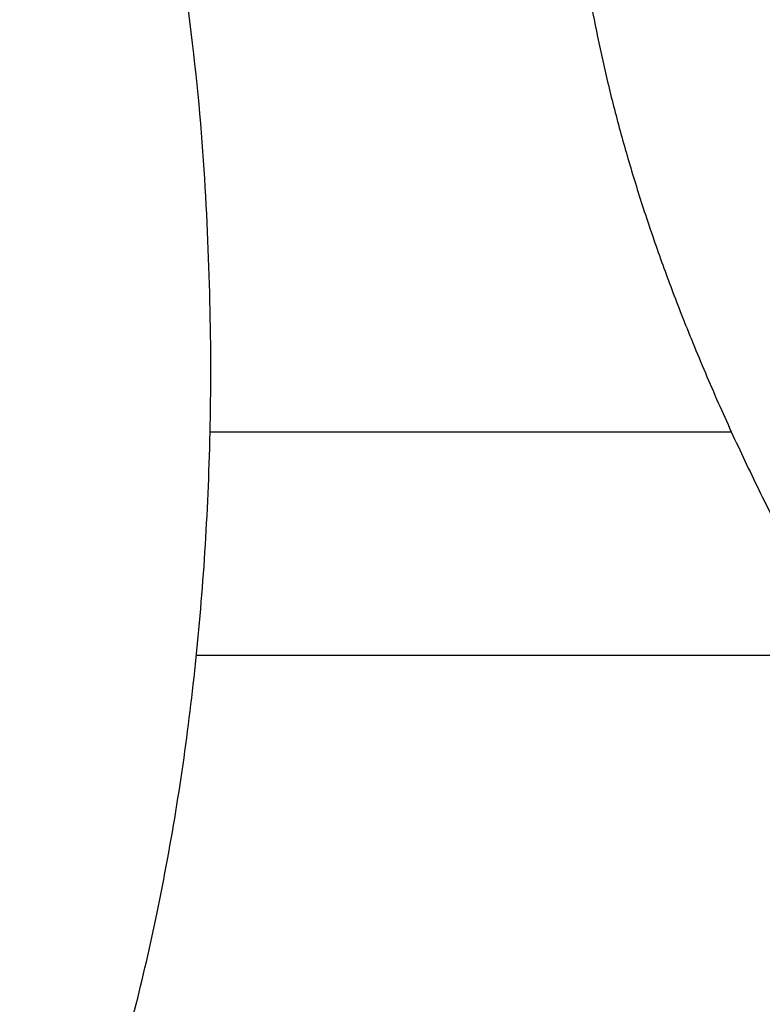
# Model space of a CAD drawing. Header units: inches. Extents: x 24 to 1128, y -94 to 748.
# Tile 187 of 256: x 593.74 to 594.398, y 214.42 to 215.292. Entities that reach past the tile are written whole.
import ezdxf

# ---------------------------------------------------------------- set-up
doc = ezdxf.new("R2010")
doc.units = ezdxf.units.IN
doc.header["$LTSCALE"] = 32
doc.header["$MEASUREMENT"] = 0
doc.layers.add('Visible (ANSI)', color=7, linetype='Continuous', lineweight=30)

msp = doc.modelspace()

# ---------------------------------------------------------------- linework, layer by layer
at = {"layer": 'Visible (ANSI)'}
for p, q in [((593.90906, 214.92675), (594.37086, 214.92675)), ((594.47481, 214.72863), (593.89694, 214.72863))]:
    msp.add_line(p, q, dxfattribs=at)
for points, knots in [([(593.89651, 218.98856), (593.54322, 219.34343), (593.42699, 219.39654), (593.175, 219.59866), (592.61338, 219.86445), (592.12929, 220.00851), (591.7792, 220.07713), (591.26786, 220.11395), (590.88768, 220.09259), (590.63983, 220.06116), (590.06105, 219.93978), (589.0972, 219.39153), (588.70093, 218.71516), (588.51397, 218.0957), (588.48919, 217.33732), (588.76129, 216.66586), (589.05976, 216.22924), (589.91097, 215.68804), (590.30309, 215.5552), (590.99759, 215.33089), (591.41453, 215.14148), (591.56222, 215.04846), (591.66741, 214.96556), (591.69596, 214.79602), (591.65136, 214.65065), (591.49948, 214.5047), (591.05121, 214.43569), (590.81838, 214.49731), (590.46012, 214.61102), (590.03056, 214.81233), (589.67075, 215.08977), (589.50104, 215.29207), (589.29619, 215.50632)], [0, 0, 0, 0, 0, 0.074085, 0.10269, 0.133689, 0.16679, 0.198605, 0.227525, 0.257011, 0.291036, 0.329253, 0.371353, 0.415239, 0.455898, 0.494781, 0.535382, 0.575034, 0.615343, 0.653819, 0.685392, 0.711703, 0.732004, 0.749282, 0.767325, 0.789255, 0.813362, 0.840082, 0.86874, 0.896879, 0.925496, 1, 1, 1, 1, 1]), ([(588.13067, 213.78792), (588.45434, 213.54473), (588.71746, 213.08355), (590.01932, 212.58321), (590.88102, 212.45572), (591.89257, 212.52291), (592.568, 212.83338), (593.31674, 213.27333), (593.79184, 214.13753), (593.89155, 214.5951), (593.93191, 215.02424), (593.85704, 215.79841), (593.33412, 216.56006), (592.87476, 216.83523), (592.56036, 217.04523), (591.82757, 217.29349), (591.49391, 217.42882), (591.07382, 217.58163), (590.94199, 217.65856), (590.76992, 217.7587), (590.73557, 217.90155), (590.75487, 218.00312), (590.81616, 218.10622), (590.98905, 218.16995), (591.22952, 218.20525), (591.40915, 218.20293), (591.83854, 218.10204), (592.30014, 217.88287), (592.56194, 217.63862), (592.76317, 217.41787), (592.87174, 217.31128)], [0, 0, 0, 0, 0, 0.107991, 0.154721, 0.201249, 0.247092, 0.294045, 0.337268, 0.377117, 0.415859, 0.454911, 0.494638, 0.534662, 0.574373, 0.610521, 0.645386, 0.677292, 0.703632, 0.725706, 0.744086, 0.761302, 0.778538, 0.797356, 0.818035, 0.842792, 0.870677, 0.899937, 0.930619, 1, 1, 1, 1, 1]), ([(594.21913, 215.59404), (594.22636, 215.4917), (594.221, 215.275), (594.35561, 214.91634), (594.58423, 214.53239), (594.9929, 214.19454), (595.47672, 214.00945), (595.7027, 214.00633), (595.96939, 214.00428)], [-1, -1, -1, -1, -1, -0.731413, -0.604115, -0.468846, -0.333858, 0, 0, 0, 0, 0])]:
    msp.add_open_spline(points, degree=4, knots=knots, dxfattribs=at)

doc.saveas('drawing.dxf')
